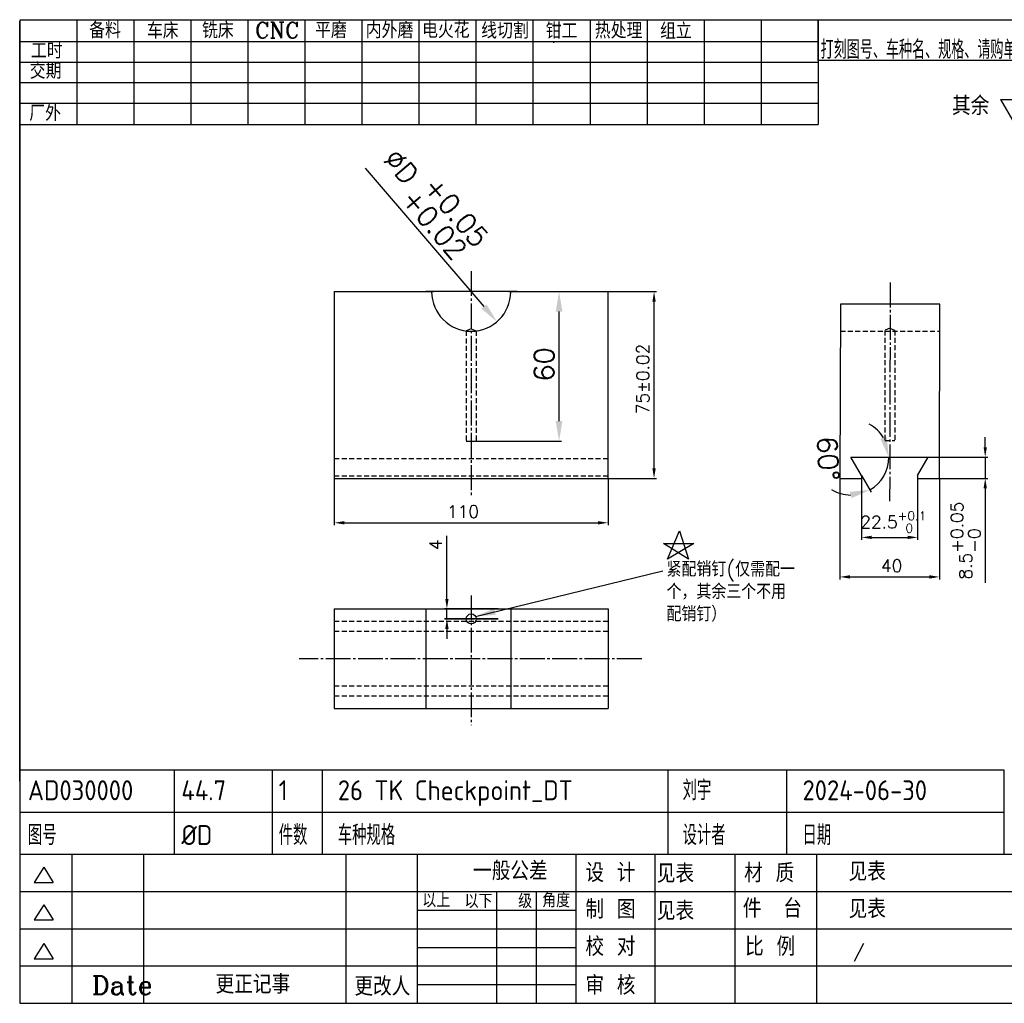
# Model space of a CAD drawing. Extents: x 6840 to 7447, y 1874 to 2284.
# Tile 1 of 2: x 6840 to 7236, y 1888 to 2284. Entities that reach past the tile are written whole.
import ezdxf

# ---------------------------------------------------------------- set-up
doc = ezdxf.new("R2010")
doc.units = 0
doc.header["$MEASUREMENT"] = 0
for name, pattern in [('HID', [6, 2, -1, 2, -1]), ('HIDDEN', [0.375, 0.25, -0.125]), ('SCENTER', [13, 10, -1, 1, -1])]:
    doc.linetypes.add(name, pattern=pattern)
doc.layers.get('0').update_dxf_attribs({"linetype": 'CONTINUOUS'})
doc.layers.get('DEFPOINTS').update_dxf_attribs({"linetype": 'CONTINUOUS'})
for name, color, linetype in [('CON', 2, 'CONTINUOUS'), ('DAS', 5, 'HIDDEN'), ('DIM', 7, 'CONTINUOUS'), ('F', 7, 'CONTINUOUS'), ('SCEN', 1, 'SCENTER'), ('TXT', 7, 'CONTINUOUS')]:
    doc.layers.add(name, color=color, linetype=linetype)
doc.styles.add('ACISOTS', font='isocp.shx', dxfattribs={"height": 8, "bigfont": 'gbcbig.shx'})
doc.styles.add('HZ', font='complex.shx', dxfattribs={"bigfont": 'HZFS.SHX'})
doc.styles.get("Standard").update_dxf_attribs({"font": 'txt.shx', "bigfont": 'hzfs.shx'})
doc.dimstyles.get("Standard").update_dxf_attribs({"dimtxt": 8, "dimasz": 8, "dimexe": 1, "dimexo": 0, "dimgap": 2, "dimtad": 1, "dimdec": 3, "dimrnd": 0.01, "dimdsep": 46, "dimtxsty": 'STANDARD', "dimcen": 0.09, "dimazin": 2, "dimtfac": 1, "dimtdec": 3, "dimtmove": 0, "dimatfit": 3, "dimfxl": 1, "dimtolj": 1, "dimarcsym": 0})

# ---------------------------------------------------------------- blocks, each defined once
blk = doc.blocks.new('*D13')
at = {"layer": 'DEFPOINTS', "color": 0, "transparency": 16777216}
for p in [(7174.22, 2107.85), (7174.22, 2107.85), (7205.29, 2107.85), (7178.51, 2100.43), (7188.51, 2102.65)]:
    blk.add_point(p, dxfattribs=at)
at = {"layer": 'DIM', "color": 0, "lineweight": -2, "transparency": 16777216}
blk.add_line((7178.51, 2100.43), (7182.32, 2093.82), dxfattribs=at)
for start, end in [(30.5109, 61.0218), (300, 0), (238.9782, 269.4891)]:
    blk.add_arc((7174.22, 2107.85), 15.2, start, end, dxfattribs=at)
at = {"layer": 'DIM', "color": 0, "transparency": 16777216}
for points in [[(7186.03, 2115.22), (7188.6, 2115.92), (7189.42, 2107.85)], [(7174.42, 2091.36), (7173.74, 2093.94), (7181.82, 2094.68)]]:
    blk.add_solid(points, dxfattribs=at)
at = {"layer": 'DIM', "color": 0, "transparency": 16777216, "insert": (7165.03, 2107.31), "char_height": 8, "attachment_point": 5, "rotation": 273.3415}
blk.add_mtext('\\A1;60%%d', dxfattribs=at)
blk = doc.blocks.new('*D12')
at = {"layer": 'DEFPOINTS', "color": 0, "transparency": 16777216}
for p in [(7011.91, 2046.89), (7032.52, 2046.89), (7032.52, 2042.89)]:
    blk.add_point(p, dxfattribs=at)
at = {"layer": 'DIM', "color": 0, "lineweight": -2, "transparency": 16777216}
for p, q in [((7011.91, 2050.89), (7011.91, 2076.31)), ((7032.52, 2046.89), (7010.91, 2046.89)), ((7011.91, 2042.89), (7011.91, 2046.89)), ((7032.52, 2042.89), (7010.91, 2042.89)), ((7011.91, 2038.89), (7011.91, 2034.89))]:
    blk.add_line(p, q, dxfattribs=at)
at = {"layer": 'DIM', "color": 0, "transparency": 16777216}
for points in [[(7011.25, 2050.89), (7012.58, 2050.89), (7011.91, 2046.89)], [(7012.58, 2038.89), (7011.25, 2038.89), (7011.91, 2042.89)]]:
    blk.add_solid(points, dxfattribs=at)
at = {"layer": 'DIM', "color": 0, "transparency": 16777216, "insert": (7007.41, 2072.64), "char_height": 5, "attachment_point": 5, "rotation": 90}
blk.add_mtext('\\A1;4', dxfattribs=at)
blk = doc.blocks.new('*D11')
at = {"layer": 'DEFPOINTS', "color": 0, "transparency": 16777216}
for p in [(6501.32, 2174.35), (6506.5, 2174.35), (6471.19, 2114.35)]:
    blk.add_point(p, dxfattribs=at)
at = {"layer": 'DIM', "color": 0, "lineweight": -2, "transparency": 16777216}
for p, q in [((6501.32, 2174.35), (6507.5, 2174.35)), ((6506.5, 2122.35), (6506.5, 2166.35)), ((6471.19, 2114.35), (6507.5, 2114.35))]:
    blk.add_line(p, q, dxfattribs=at)
at = {"layer": 'DIM', "color": 0, "transparency": 16777216}
for points in [[(6507.83, 2166.35), (6505.16, 2166.35), (6506.5, 2174.35)], [(6505.16, 2122.35), (6507.83, 2122.35), (6506.5, 2114.35)]]:
    blk.add_solid(points, dxfattribs=at)
at = {"layer": 'DIM', "color": 0, "transparency": 16777216, "insert": (6500.5, 2145.13), "char_height": 8, "attachment_point": 5, "rotation": 90}
blk.add_mtext('\\A1;60', dxfattribs=at)
blk = doc.blocks.new('*D5')
at = {"layer": 'DEFPOINTS', "color": 0, "transparency": 16777216}
for p in [(7205, 2107.85), (7209.76, 2099.35), (7228.14, 2099.35)]:
    blk.add_point(p, dxfattribs=at)
at = {"layer": 'DIM', "color": 0, "lineweight": -2, "transparency": 16777216}
for p, q in [((7228.14, 2111.85), (7228.14, 2115.85)), ((7205, 2107.85), (7229.14, 2107.85)), ((7228.14, 2107.85), (7228.14, 2099.35)), ((7209.76, 2099.35), (7229.14, 2099.35)), ((7228.14, 2095.35), (7228.14, 2057.35))]:
    blk.add_line(p, q, dxfattribs=at)
at = {"layer": 'DIM', "color": 0, "transparency": 16777216}
for points in [[(7227.48, 2111.85), (7228.81, 2111.85), (7228.14, 2107.85)], [(7228.81, 2095.35), (7227.48, 2095.35), (7228.14, 2099.35)]]:
    blk.add_solid(points, dxfattribs=at)
at = {"layer": 'DIM', "color": 0, "transparency": 16777216, "insert": (7220.31, 2074.35), "char_height": 5, "attachment_point": 5, "rotation": 90}
blk.add_mtext('\\A1;8.5\\S+0.05^ -0;', dxfattribs=at)
blk = doc.blocks.new('*D4')
at = {"layer": 'DEFPOINTS', "color": 0, "transparency": 16777216}
for p in [(6628.03, 2099.35), (6650.53, 2099.35), (6650.53, 2075.63)]:
    blk.add_point(p, dxfattribs=at)
at = {"layer": 'DIM', "color": 0, "lineweight": -2, "transparency": 16777216}
for p, q in [((6628.03, 2099.35), (6628.03, 2074.63)), ((6650.53, 2099.35), (6650.53, 2074.63)), ((6632.03, 2075.63), (6646.53, 2075.63))]:
    blk.add_line(p, q, dxfattribs=at)
at = {"layer": 'DIM', "color": 0, "transparency": 16777216}
for points in [[(6632.03, 2076.3), (6632.03, 2074.97), (6628.03, 2075.63)], [(6646.53, 2074.97), (6646.53, 2076.3), (6650.53, 2075.63)]]:
    blk.add_solid(points, dxfattribs=at)
at = {"layer": 'DIM', "color": 0, "transparency": 16777216, "insert": (6640.76, 2081.78), "char_height": 5, "attachment_point": 5}
blk.add_mtext('\\A1;{\\A1;22.5{}{\\H0.71x;\\C2;\\S+0.1^  0;}}', dxfattribs=at)
blk = doc.blocks.new('*D14')
at = {"layer": 'DEFPOINTS', "color": 0, "transparency": 16777216}
for p in [(7169.76, 2099.35), (7209.76, 2099.35), (7209.76, 2059.74)]:
    blk.add_point(p, dxfattribs=at)
at = {"layer": 'DIM', "color": 0, "lineweight": -2, "transparency": 16777216}
for p, q in [((7169.76, 2099.35), (7169.76, 2058.74)), ((7209.76, 2099.35), (7209.76, 2058.74)), ((7173.76, 2059.74), (7205.76, 2059.74))]:
    blk.add_line(p, q, dxfattribs=at)
at = {"layer": 'DIM', "color": 0, "transparency": 16777216}
for points in [[(7173.76, 2060.41), (7173.76, 2059.07), (7169.76, 2059.74)], [(7205.76, 2059.07), (7205.76, 2060.41), (7209.76, 2059.74)]]:
    blk.add_solid(points, dxfattribs=at)
at = {"layer": 'DIM', "color": 0, "transparency": 16777216, "insert": (7190.56, 2064.24), "char_height": 5, "attachment_point": 5}
blk.add_mtext('\\A1;40', dxfattribs=at)
blk = doc.blocks.new('*D3')
at = {"layer": 'DEFPOINTS', "color": 0, "transparency": 16777216}
for p in [(6526.19, 2174.35), (6544.64, 2174.35), (6526.19, 2099.35)]:
    blk.add_point(p, dxfattribs=at)
at = {"layer": 'DIM', "color": 0, "lineweight": -2, "transparency": 16777216}
for p, q in [((6526.19, 2174.35), (6545.64, 2174.35)), ((6544.64, 2103.35), (6544.64, 2170.35)), ((6526.19, 2099.35), (6545.64, 2099.35))]:
    blk.add_line(p, q, dxfattribs=at)
at = {"layer": 'DIM', "color": 0, "transparency": 16777216}
for points in [[(6545.31, 2170.35), (6543.98, 2170.35), (6544.64, 2174.35)], [(6543.98, 2103.35), (6545.31, 2103.35), (6544.64, 2099.35)]]:
    blk.add_solid(points, dxfattribs=at)
at = {"layer": 'DIM', "color": 0, "transparency": 16777216, "insert": (6540.14, 2139.28), "char_height": 5, "attachment_point": 5, "rotation": 90}
blk.add_mtext('\\A1;75%%p0.02', dxfattribs=at)
blk = doc.blocks.new('*D2')
at = {"layer": 'DEFPOINTS', "color": 0, "transparency": 16777216}
for p in [(6416.19, 2099.35), (6526.19, 2099.35), (6526.19, 2081.5)]:
    blk.add_point(p, dxfattribs=at)
at = {"layer": 'DIM', "color": 0, "lineweight": -2, "transparency": 16777216}
for p, q in [((6416.19, 2099.35), (6416.19, 2080.5)), ((6526.19, 2099.35), (6526.19, 2080.5)), ((6420.19, 2081.5), (6522.19, 2081.5))]:
    blk.add_line(p, q, dxfattribs=at)
at = {"layer": 'DIM', "color": 0, "transparency": 16777216}
for points in [[(6420.19, 2082.16), (6420.19, 2080.83), (6416.19, 2081.5)], [(6522.19, 2080.83), (6522.19, 2082.16), (6526.19, 2081.5)]]:
    blk.add_solid(points, dxfattribs=at)
at = {"layer": 'DIM', "color": 0, "transparency": 16777216, "insert": (6467.89, 2086), "char_height": 5, "attachment_point": 5}
blk.add_mtext('\\A1;110', dxfattribs=at)

msp = doc.modelspace()

# ---------------------------------------------------------------- linework, layer by layer
for p, q in [((7161.029, 2267.2309), (7161.029, 2283.6004)), ((7100.5666, 2066.8261), (7105.3846, 2078.3043)), ((7105.3846, 2078.3043), (7108.9981, 2066.8261)), ((7108.9981, 2066.8261), (7098.937, 2073.2029)), ((7098.937, 2073.2029), (7111.1237, 2073.2029)), ((7111.1237, 2073.2029), (7100.5666, 2066.8261)), ((7235.6515, 1982.1931), (7235.6515, 1948.4184))]:
    msp.add_line(p, q)
at = {"layer": 'CON'}
for p, q in [((6966.6652, 2174.3493), (7006.5718, 2174.3493)), ((6966.6652, 2174.3493), (6966.6652, 2099.3493)), ((7036.7586, 2174.3493), (7076.6652, 2174.3493)), ((7076.6652, 2099.3493), (7076.6652, 2174.3493)), ((7169.9637, 2169.3536), (7169.7556, 2099.3493)), ((7209.9637, 2169.3536), (7169.9637, 2169.3536)), ((7209.7556, 2099.3493), (7209.9637, 2169.3536)), ((7021.6652, 2159.4493), (7019.6652, 2158.5756)), ((7021.6652, 2159.4493), (7023.6652, 2158.5756)), ((7174.2199, 2107.8493), (7205.2913, 2107.8493)), ((7178.5056, 2100.4262), (7174.2199, 2107.8493)), ((7201.0056, 2100.4262), (7205.2913, 2107.8493)), ((7178.5056, 2100.4262), (7178.5056, 2099.3493)), ((7201.0056, 2100.4262), (7201.0056, 2099.3493)), ((6966.6652, 2099.3493), (7076.6652, 2099.3493)), ((7169.7556, 2099.3493), (7178.5056, 2099.3493)), ((7201.0056, 2099.3493), (7209.7556, 2099.3493)), ((6966.6652, 2046.8878), (7076.6652, 2046.8878)), ((6966.6652, 2046.8878), (6966.6652, 2006.8878)), ((7003.497, 2046.8878), (7003.497, 2006.8878)), ((7037.5652, 2046.8878), (7037.5652, 2006.8878)), ((7076.6652, 2046.8878), (7076.6652, 2006.8878)), ((6966.6652, 2006.8878), (7076.6652, 2006.8878))]:
    msp.add_line(p, q, dxfattribs=at)
at = {"layer": 'CON', "color": 2}
for p, q in [((6840.3072, 1888.4566), (7063.8566, 1888.4566)), ((6840.3072, 1888.4566), (7131.3872, 1888.4566)), ((7063.8566, 1888.4566), (7428.549, 1888.4566))]:
    msp.add_line(p, q, dxfattribs=at)
for points in [[(6840.3072, 2283.6004), (7428.549, 2283.6004)], [(6840.3072, 2283.1582), (6840.3072, 1888.4566)], [(6840.3072, 1977.728), (6840.3072, 2283.1582)]]:
    msp.add_lwpolyline(points, dxfattribs=at)
at = {"layer": 'CON'}
msp.add_circle((7021.6652, 2042.8878), 2, dxfattribs=at)
msp.add_arc((7021.6652, 2174.3493), 15.9, 180, 0, dxfattribs=at)
at = {"layer": 'DAS', "linetype": 'HID'}
for p, q in [((7189.8135, 2159.6573), (7187.8135, 2158.7836)), ((7189.8135, 2159.6573), (7191.8135, 2158.7836)), ((7019.6652, 2158.5756), (7019.6652, 2114.3493)), ((7023.6652, 2158.5756), (7023.6652, 2114.3493)), ((7169.9637, 2158.4536), (7209.9637, 2158.4536)), ((7187.8135, 2158.7836), (7187.8135, 2114.5573)), ((7191.8135, 2158.7836), (7191.8135, 2114.5573)), ((7019.6652, 2114.3493), (7023.6652, 2114.3493)), ((7187.8135, 2114.5573), (7191.8135, 2114.5573)), ((6966.6652, 2107.3493), (7076.6652, 2107.3493)), ((6966.6652, 2100.3493), (7076.6652, 2100.3493)), ((7076.6652, 2041.8878), (6966.6652, 2041.8878)), ((7076.6652, 2037.8878), (6966.6652, 2037.8878)), ((7076.6652, 2015.8878), (6966.6652, 2015.8878)), ((7076.6652, 2011.8878), (6966.6652, 2011.8878))]:
    msp.add_line(p, q, dxfattribs=at)
at = {"layer": 'DIM'}
for p, q in [((6863.2159, 2283.6004), (6863.2159, 2241.4621)), ((6886.1246, 2283.6004), (6886.1246, 2241.4621)), ((6886.1246, 2283.6004), (6886.1246, 2241.4621)), ((6909.0333, 2283.6004), (6909.0333, 2241.4621)), ((6931.942, 2283.6004), (6931.942, 2241.4621)), ((6954.8507, 2283.6004), (6954.8507, 2241.4621)), ((6954.8507, 2283.6004), (6954.8507, 2241.4621)), ((6977.7594, 2283.6004), (6977.7594, 2241.4621)), ((7000.6681, 2283.6004), (7000.6681, 2241.4621)), ((7023.5768, 2283.6004), (7023.5768, 2241.4621)), ((7046.4855, 2283.6004), (7046.4855, 2241.4621)), ((7069.3942, 2283.6004), (7069.3942, 2241.4621)), ((7092.3029, 2283.6004), (7092.3029, 2241.4621)), ((7115.2116, 2283.6004), (7115.2116, 2241.4621)), ((7138.1203, 2283.6004), (7138.1203, 2241.4621)), ((7161.029, 2283.6004), (7161.029, 2241.4621)), ((6840.3072, 2274.8774), (7161.029, 2274.8774)), ((6840.3072, 2266.5966), (7161.029, 2266.5966)), ((7252.2071, 2267.2309), (7161.029, 2267.2309)), ((6840.3072, 2258.3158), (7161.029, 2258.3158)), ((7234.2497, 2251.5212), (7245.7049, 2251.5212)), ((7234.2497, 2251.5212), (7239.9773, 2241.6007)), ((6840.3072, 2250.035), (7161.029, 2250.035)), ((6840.3072, 2241.4621), (7161.029, 2241.4621)), ((6979.0697, 2224.0197), (7026.8079, 2168.3524)), ((7040.0811, 2174.3493), (7003.497, 2174.3493)), ((6840.3072, 1982.1931), (7235.6515, 1982.1931)), ((6840.3072, 1982.1931), (6840.3072, 1948.4184)), ((7235.6515, 1965.1499), (6840.3072, 1965.1499)), ((6840.3072, 1948.4184), (7002.6682, 1948.4184)), ((6840.3072, 1948.4184), (6902.3261, 1948.4184)), ((6861.3808, 1888.4566), (6861.3808, 1948.4184)), ((6890.231, 1888.4566), (6890.231, 1948.4184)), ((6971.4571, 1888.4566), (6971.4571, 1948.4184)), ((7000.1472, 1888.4566), (7000.1472, 1948.4184)), ((7002.6682, 1948.4184), (7428.549, 1948.4184)), ((7063.8566, 1888.4566), (7063.8566, 1948.4184)), ((7095.549, 1888.4566), (7095.549, 1948.4184)), ((7127.7189, 1888.4566), (7127.7189, 1948.4184)), ((7160.5006, 1888.4566), (7160.5006, 1948.4184)), ((6849.9432, 1943.1192), (6846.1807, 1937.0443)), ((6849.9432, 1943.1192), (6853.7058, 1937.0443)), ((6846.1807, 1937.0443), (6853.7058, 1937.0443)), ((6840.3072, 1933.4279), (7428.549, 1933.4279)), ((7032.0019, 1888.4566), (7032.0019, 1933.4279)), ((7047.9293, 1888.4566), (7047.9293, 1933.4279)), ((6849.9432, 1928.0766), (6846.1807, 1922.0018)), ((6849.9432, 1928.0766), (6853.7058, 1922.0018)), ((7000.1472, 1925.9327), (7063.8566, 1925.9327)), ((6840.3072, 1918.4375), (7428.549, 1918.4375)), ((6846.1807, 1922.0018), (6853.7058, 1922.0018)), ((6849.9432, 1912.4555), (6846.1807, 1906.3806)), ((6849.9432, 1912.4555), (6853.7058, 1906.3806)), ((7000.1472, 1910.9423), (7063.8566, 1910.9423)), ((6846.1807, 1906.3806), (6853.7058, 1906.3806)), ((6840.3072, 1903.447), (7428.549, 1903.447)), ((7000.1472, 1895.9518), (7063.8566, 1895.9518))]:
    msp.add_line(p, q, dxfattribs=at)
msp.add_solid([(7027.82, 2169.2204), (7025.7958, 2167.4844), (7032.0157, 2162.2796)], dxfattribs=at)
at = {"layer": 'F'}
for p, q in [((7054.7219, 2274.8774), (7054.7219, 2274.3138)), ((6840.3072, 2230.0195), (6840.3072, 1977.728)), ((6840.3072, 1948.4184), (7103.2238, 1948.4184))]:
    msp.add_line(p, q, dxfattribs=at)
at = {"layer": 'SCEN'}
for p, q in [((7021.6652, 2182.6082), (7021.6652, 2091.8163)), ((7189.9637, 2177.9852), (7189.7556, 2090.1199)), ((7021.6652, 2052.3454), (7021.6652, 2000.2104)), ((7011.0537, 2042.8878), (7032.5176, 2042.8878)), ((7090.2291, 2026.8878), (6952.5509, 2026.8878))]:
    msp.add_line(p, q, dxfattribs=at)
at = {"layer": 'TXT'}
for p, q in [((6902.3261, 1982.1931), (6902.3261, 1948.4184)), ((6941.6563, 1982.1931), (6941.6563, 1948.4184)), ((6961.856, 1982.1931), (6961.856, 1948.4184)), ((7100.6925, 1982.1931), (7100.6925, 1948.4184)), ((7148.2824, 1982.1931), (7148.2824, 1948.4184))]:
    msp.add_line(p, q, dxfattribs=at)

# ---------------------------------------------------------------- texts
at = {"style": 'HZ'}
for p in [(7096.2326, 1936.8551), (7096.2326, 1921.831)]:
    msp.add_text('见表', height=7.49522, dxfattribs=at).set_placement(p)
at = {"color": 2, "linetype": 'Continuous', "insert": (7100.1262, 2065.8539), "char_height": 6, "width": 52.37192, "attachment_point": 1, "line_spacing_factor": 0.9}
msp.add_mtext('紧配销钉(仅需配一个，其余三个不用配销钉）', dxfattribs=at)
at = {"style": 'HZ'}
for p in [(7173.2472, 1937.5955), (7173.2472, 1937.5955), (7173.2472, 1922.605)]:
    msp.add_attdef('见表', p, '1', height=7.4952, dxfattribs=at)
at = {"layer": 'DIM'}
for s, height, style, p in [('备料', 6.37369, 'HZ', (6868.2197, 2276.131)), ('车床', 6.37369, 'HZ', (6891.3994, 2275.9221)), ('铣床', 6.37369, 'HZ', (6913.5331, 2276.1132)), ('CNC', 6.37369, 'HZ', (6934.8732, 2276.1939)), ('平磨', 6.37369, 'HZ', (6958.9386, 2276.1708)), ('内外磨', 6.37369, 'HZ', (6979.2957, 2276.1361)), ('电火花', 6.37369, 'HZ', (7001.9206, 2276.1995)), ('线切割', 6.37369, 'HZ', (7025.689, 2275.9908)), ('钳工', 6.37369, 'HZ', (7051.6076, 2275.9308)), ('热处理', 6.37369, 'HZ', (7071.3258, 2276.0142)), ('组立', 6.37369, 'HZ', (7097.5336, 2275.8748)), ('工时', 6.37369, 'HZ', (6844.8339, 2267.9437)), ('交期', 6.37369, 'HZ', (6844.3478, 2259.8407)), ('厂外', 6.37369, 'HZ', (6844.1487, 2242.8984)), ('图号', 8, 'ACISOTS', (6843.615, 1952.0407)), ('%%CD', 8, 'ACISOTS', (6905.2628, 1952.0407)), ('件数', 8, 'ACISOTS', (6944.357, 1952.0407)), ('车种规格', 8, 'ACISOTS', (6968.0945, 1952.0407)), ('设计者', 8, 'ACISOTS', (7106.5772, 1952.0407)), ('日期', 8, 'ACISOTS', (7154.7522, 1952.0407)), ('一般公差', 7.49522, 'HZ', (7022.3952, 1937.9)), ('设 计', 7.49522, 'HZ', (7067.5486, 1937.1691)), ('材 质', 7.49522, 'HZ', (7131.294, 1937.0561)), ('以上', 5.62142, 'HZ', (7002.0211, 1926.9974)), ('以下', 5.62142, 'HZ', (7019.013, 1926.7145)), ('级', 5.6214, 'HZ', (7040.5361, 1926.7145)), ('角度', 5.62142, 'HZ', (7050.1649, 1926.9974)), ('制 图', 7.49522, 'HZ', (7067.5486, 1922.4614)), ('件', 7.4952, 'HZ', (7130.7961, 1922.8258)), ('台', 7.4952, 'HZ', (7147.0259, 1922.8258)), ('校 对', 7.49522, 'HZ', (7067.5486, 1907.4709)), ('比 例', 7.49522, 'HZ', (7131.6804, 1907.495)), ('Date', 7.49522, 'HZ', (6869.3319, 1891.9992)), ('更正记事', 7.49522, 'HZ', (6919.0076, 1892.3481)), ('更改人', 7.49522, 'HZ', (6974.7533, 1891.5143)), ('审 核', 7.49522, 'HZ', (7067.5486, 1891.9147))]:
    msp.add_text(s, height=height, dxfattribs=dict(at, style=style)).set_placement(p)
at = {"layer": 'DIM', "style": 'HZ', "width": 0.7}
msp.add_text('打刻图号、车种名、规格、请购单号', height=7.495221, dxfattribs=at).set_placement((7162.0206, 2267.8615))
at = {"layer": 'DIM'}
for s, p in [('∅D', (6985.9384, 2227.2753)), ('+0.05', (7001.8464, 2216.3086)), ('+0.02', (6993.069, 2211.3797))]:
    msp.add_text(s, height=8, rotation=310.615151, dxfattribs=at).set_placement(p)
at = {"layer": 'DIM', "insert": (7214.791, 2252.7609), "char_height": 7.49522, "width": 17.747545, "attachment_point": 1, "style": 'HZ'}
msp.add_mtext('其余', dxfattribs=at)
at = {"layer": 'DIM', "style": 'HZ'}
msp.add_attdef('/', (7175.0876, 1906.7834), '1:1', height=4.77825, dxfattribs=at)
at = {"layer": 'TXT', "style": 'ACISOTS'}
for s, p in [('AD030000', (6843.615, 1970.0407)), ('44.7', (6905.2628, 1970.0407)), ('1', (6944.357, 1970.0407)), ('26 TK Checkpoint_DT', (6968.0945, 1970.0407)), ('刘宇', (7106.5772, 1970.0407)), ('2024-06-30', (7154.7522, 1970.0407))]:
    msp.add_text(s, height=8, dxfattribs=at).set_placement(p)

# ---------------------------------------------------------------- dimensions: what is measured, and where the dimension line sits
at = {"layer": 'DIM'}
dim = msp.add_linear_dim(base=(7056.9706, 2174.3493), p1=(7021.6652, 2114.3493), p2=(7051.7904, 2174.3493), angle=90, dimstyle='STANDARD', dxfattribs=at)
dim.commit()
dim.dimension.update_dxf_attribs({"geometry": '*D11', "text_midpoint": (7056.9706, 2145.1346), "dimtype": 128, "insert": (550.473, 0)})
dim = msp.add_linear_dim(base=(7095.1165, 2174.3493), p1=(7076.6652, 2099.3493), p2=(7076.6652, 2174.3493), angle=90, dimstyle='STANDARD', override={"dimtxt": 5, "dimasz": 4, "dimtol": 1, "dimtp": 0.02, "dimtm": 0.02}, dxfattribs=at)
dim.commit()
dim.dimension.update_dxf_attribs({"geometry": '*D3', "text_midpoint": (7095.1165, 2139.2815), "dimtype": 128, "insert": (550.473, 0)})
dim = msp.add_angular_dim_2l(base=(7188.5051, 2102.6499), line1=((7174.2199, 2107.8493), (7205.2913, 2107.8493)), line2=((7178.5056, 2100.4262), (7174.2199, 2107.8493)), dimstyle='STANDARD', dxfattribs=at)
dim.commit()
dim.dimension.update_dxf_attribs({"geometry": '*D13', "text_midpoint": (7159.0437, 2106.9632), "dimtype": 130})
for base, p1, p2, override, picture, middle in [((7228.1434, 2099.3493), (7205.0026, 2107.8493), (7209.7556, 2099.3493), {"dimtxt": 5, "dimasz": 4, "dimgap": 2, "dimtol": 1, "dimlim": 0, "dimtp": 0.05, "dimtm": 0}, '*D5', (7228.1434, 2074.3493)), ((7011.9127, 2046.8878), (7032.5176, 2042.8878), (7032.5176, 2046.8878), {"dimtxt": 5, "dimasz": 4}, '*D12', (7011.9127, 2072.6424))]:
    dim = msp.add_linear_dim(base=base, p1=p1, p2=p2, angle=90, dimstyle='STANDARD', override=override, dxfattribs=at)
    dim.commit()
    dim.dimension.update_dxf_attribs({"geometry": picture, "text_midpoint": middle, "dimtype": 128})
dim = msp.add_linear_dim(base=(7076.6652, 2081.4954), p1=(6966.6652, 2099.3493), p2=(7076.6652, 2099.3493), dimstyle='STANDARD', override={"dimtxt": 5, "dimasz": 4}, dxfattribs=at)
dim.commit()
dim.dimension.update_dxf_attribs({"geometry": '*D2', "text_midpoint": (7018.3615, 2081.4954), "dimtype": 128, "insert": (550.473, 0)})
dim = msp.add_linear_dim(base=(7209.7556, 2059.739), p1=(7169.7556, 2099.3493), p2=(7209.7556, 2099.3493), dimstyle='STANDARD', override={"dimtxt": 5, "dimasz": 4}, dxfattribs=at)
dim.commit()
dim.dimension.update_dxf_attribs({"geometry": '*D14', "text_midpoint": (7190.5595, 2059.739), "dimtype": 128})
dim = msp.add_linear_dim(base=(7201.0056, 2075.6344), p1=(7178.5056, 2099.3493), p2=(7201.0056, 2099.3493), text='{\\A1;22.5{}{\\H0.71x;\\C2;\\S+0.1^  0;}}', dimstyle='STANDARD', override={"dimtxt": 5, "dimasz": 4, "dimgap": 2, "dimtad": 1, "dimdec": 3, "dimlfac": 1, "dimpost": '<>', "dimse1": 0, "dimse2": 0, "dimsd1": 0, "dimsd2": 0, "dimtol": 0, "dimlim": 0, "dimtp": 0.1, "dimtm": 0, "dimtdec": 3, "dimtofl": 1}, dxfattribs=at)
dim.commit()
dim.dimension.update_dxf_attribs({"geometry": '*D4', "text_midpoint": (7191.2327, 2075.6344), "dimtype": 128, "insert": (550.473, 0)})

# ---------------------------------------------------------------- leaders
msp.add_leader([(7023.3976, 2043.8872), (7098.6627, 2062.1429)], dimstyle='STANDARD', override={"dimgap": 2, "dimtad": 1}, dxfattribs=at)

doc.saveas('drawing.dxf')
